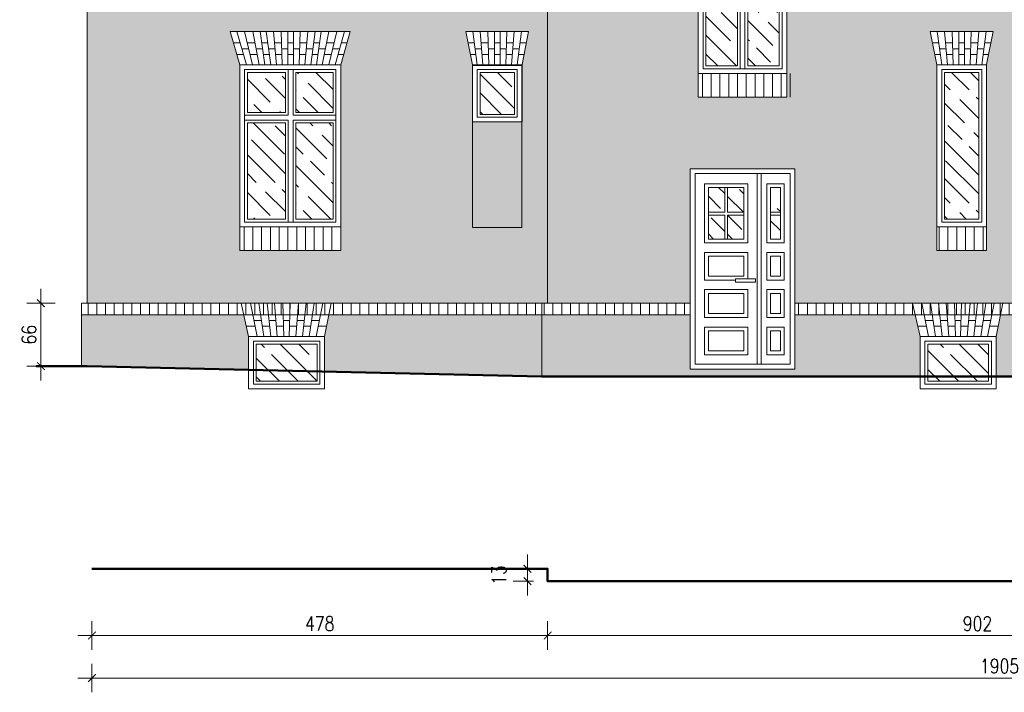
# Model space of a CAD drawing. Header units: millimetres. Extents: x 284606 to 569416, y -192995 to -95103.
# Tile 70 of 178: x 292148 to 293181, y -99086 to -98380. Entities that reach past the tile are written whole.
import ezdxf

# ---------------------------------------------------------------- set-up
doc = ezdxf.new("R2010")
doc.units = ezdxf.units.MM
doc.layers.get('0').update_dxf_attribs({"lineweight": 0})
for name, color, linetype, lineweight in [('!STR_Elewacje 0.15', 10, 'Continuous', 15), ('!STR_Konstrukcja 0.20', 200, 'Continuous', 20), ('!STR_Konstrukcja 0.50', 72, 'Continuous', 50), ('!STR_Kreskowanie', 253, 'Continuous', 5), ('!STR_Ocieplenie 0.05', 1, 'Continuous', 5), ('!STR_Stolarka drzwiowa', 30, 'Continuous', 15), ('!STR_Stolarka okienna', 72, 'Continuous', 15), ('!STR_Wymiarowanie', 254, 'Continuous', 9)]:
    doc.layers.add(name, color=color, linetype=linetype, lineweight=lineweight)
doc.layers.add('!STR_Kreskowanie ścian', color=7, linetype='Continuous', lineweight=5, true_color=0xa6a6a6)
doc.styles.add('EKO 1-10', font='romans.shx', dxfattribs={"width": 0.8, "height": 15})
doc.dimstyles.new('EKO wymiar 1-10', dxfattribs={"dimtxt": 15, "dimasz": 8, "dimexe": 15, "dimexo": 15, "dimgap": 5, "dimtad": 1, "dimdec": 0, "dimtxsty": 'EKO 1-10', "dimblk": 'ARCHTICK', "dimcen": 10, "dimdle": 15, "dimclrd": 256, "dimclre": 256, "dimclrt": 256, "dimazin": 2, "dimtfac": 1, "dimtdec": 0, "dimtmove": 2, "dimatfit": 3, "dimldrblk": 'ARCHTICK', "dimfxl": 15, "dimfxlon": 1, "dimlwd": -1, "dimlwe": -1, "dimarcsym": 0})

# ---------------------------------------------------------------- blocks, each defined once
blk = doc.blocks.new('okno 106x170')
at = {"layer": '!STR_Kreskowanie', "ltscale": 0.3}
h = blk.add_hatch(dxfattribs=at)
h.set_pattern_fill('GOST_WOOD', color=256, scale=7, angle=45)
h.set_pattern_definition([(135, (-591757.885, 207373.385), (29.6984848, 29.6984848), [70, -14]), (135, (-591738.086, 207373.385), (29.6984848, 29.6984848), [42, -10.5, 21, -10.5]), (135, (-591713.337, 207368.435), (29.6984848, 29.6984848), [70, -14])])
h.paths.add_polyline_path([(59, 162), (59, 120), (98, 120), (98, 162)])
h.paths.add_polyline_path([(8, 162), (8, 120), (48, 120), (48, 162)])
h.paths.add_polyline_path([(8, 109), (8, 8), (48, 8), (48, 109)])
h.paths.add_polyline_path([(59, 109), (59, 8), (98, 8), (98, 109)])
at = {"layer": '!STR_Kreskowanie ścian', "ltscale": 1.5}
h = blk.add_hatch(dxfattribs=at)
h.set_pattern_fill('ANSI31', color=256, scale=2.9, angle=45)
h.set_pattern_definition([(90, (-591757.885, 207373.385), (-9.2075, 9e-16), [])])
h.paths.add_polyline_path([(103.5, 0), (103.5, -25), (3.5, -25), (3.5, 0)])
at = {"layer": '!STR_Elewacje 0.15', "ltscale": 1.5}
for p, q in [((116, 204.9), (-10, 204.9)), ((0, 170), (-10, 204.9)), ((7, 170), (-3, 204.9)), ((13.5, 170), (5, 204.9)), ((20.5, 170), (13.6, 204.9)), ((26.5, 170), (21.5, 204.9)), ((32.5, 170), (27.9, 204.9)), ((38.5, 170), (35.6, 204.9)), ((44.5, 170), (43.5, 204.9)), ((50.5, 170), (50.5, 204.9)), ((56.5, 170), (56.5, 204.9)), ((62.5, 170), (63.5, 204.9)), ((68.5, 170), (71.4, 204.9)), ((74.5, 170), (79.1, 204.9)), ((80.5, 170), (85.5, 204.9)), ((86.5, 170), (93.4, 204.9)), ((93.5, 170), (102, 204.9)), ((100, 170), (110, 204.9)), ((106, 170), (116, 204.9)), ((0.5, 192.9), (-6.5, 192.9)), ((9.4, 186.9), (2.2, 186.9)), ((16, 192.9), (7.9, 192.9)), ((24.1, 186.9), (17.1, 186.9)), ((29.5, 192.9), (23.2, 192.9)), ((37.1, 186.9), (30.3, 186.9)), ((43.8, 192.9), (36.6, 192.9)), ((50.5, 186.9), (44, 186.9)), ((56.5, 192.9), (50.5, 192.9)), ((63, 186.9), (56.5, 186.9)), ((70.4, 192.9), (63.2, 192.9)), ((76.7, 186.9), (69.9, 186.9)), ((83.8, 192.9), (77.5, 192.9)), ((89.9, 186.9), (82.9, 186.9)), ((99.1, 192.9), (91, 192.9)), ((104.8, 186.9), (97.6, 186.9)), ((106.7, 192.9), (112.5, 192.9)), ((3.9, 180.9), (-3.1, 180.9)), ((3.9, 180.9), (-3.1, 180.9)), ((3.9, 180.9), (-3.1, 180.9)), ((18.3, 180.9), (10.8, 180.9)), ((18.3, 180.9), (10.8, 180.9)), ((18.3, 180.9), (10.8, 180.9)), ((31.1, 180.9), (24.9, 180.9)), ((31.1, 180.9), (24.9, 180.9)), ((31.1, 180.9), (24.9, 180.9)), ((44.2, 180.9), (37.6, 180.9)), ((44.2, 180.9), (37.6, 180.9)), ((44.2, 180.9), (37.6, 180.9)), ((56.5, 180.9), (50.5, 180.9)), ((56.5, 180.9), (50.5, 180.9)), ((56.5, 180.9), (50.5, 180.9)), ((69.4, 180.9), (62.8, 180.9)), ((69.4, 180.9), (62.8, 180.9)), ((69.4, 180.9), (62.8, 180.9)), ((82.1, 180.9), (75.9, 180.9)), ((82.1, 180.9), (75.9, 180.9)), ((82.1, 180.9), (75.9, 180.9)), ((96.2, 180.9), (88.7, 180.9)), ((96.2, 180.9), (88.7, 180.9)), ((96.2, 180.9), (88.7, 180.9)), ((109.1, 180.9), (103.1, 180.9)), ((109.1, 180.9), (103.1, 180.9)), ((109.1, 180.9), (103.1, 180.9))]:
    blk.add_line(p, q, dxfattribs=at)
blk.add_lwpolyline([(106, 0), (0, 0), (0, -25), (106, -25)], close=True, dxfattribs=at)
at = {"layer": '!STR_Stolarka okienna', "ltscale": 1.5}
for points in [[(106, 0), (106, 170), (0, 170), (0, 0), (106, 0)], [(51, 165), (51, 117)], [(56, 165), (56, 117)], [(51, 117), (5, 117)], [(101, 117), (56, 117)], [(51, 112), (5, 112)], [(51, 112), (51, 5)], [(56, 112), (56, 5)], [(101, 112), (56, 112)]]:
    blk.add_lwpolyline(points, dxfattribs=at)
for points in [[(101, 5), (101, 165), (5, 165), (5, 5)], [(48, 162), (8, 162), (8, 120), (48, 120)], [(98, 162), (59, 162), (59, 120), (98, 120)], [(48, 109), (8, 109), (8, 8), (48, 8)], [(101, 112), (56, 112), (56, 5), (101, 5)], [(98, 109), (59, 109), (59, 8), (98, 8)]]:
    blk.add_lwpolyline(points, close=True, dxfattribs=at)
blk = doc.blocks.new('okno 55x70 pietro')
at = {"layer": '!STR_Kreskowanie', "ltscale": 0.3}
h = blk.add_hatch(dxfattribs=at)
h.set_pattern_fill('GOST_WOOD', color=256, scale=7, angle=45)
h.set_pattern_definition([(135, (-294727.483, 101179.47), (29.698485, 29.698485), [70, -14]), (135, (-294707.684, 101179.47), (29.698485, 29.698485), [42, -10.5, 21, -10.5]), (135, (-294682.936, 101174.52), (29.698485, 29.698485), [70, -14])])
h.paths.add_polyline_path([(44, 120), (8, 120), (8, 8), (44, 8)])
h.paths.add_polyline_path([(44, 162), (8, 162), (8, 120), (44, 120)])
at = {"layer": '!STR_Kreskowanie ścian', "ltscale": 1.5}
h = blk.add_hatch(dxfattribs=at)
h.set_pattern_fill('ANSI31', color=256, scale=2.9, angle=45)
h.set_pattern_definition([(90, (-591764.885, 207373.385), (-9.2075, 9e-16), [])])
h.paths.add_polyline_path([(56, 0), (56, -25), (-3.5, -25), (-3.5, 0)])
at = {"layer": '!STR_Elewacje 0.15', "ltscale": 1.5}
for p, q in [((59, 204.9), (-7, 204.9)), ((0, 170), (-7, 204.9)), ((5, 170), (0.4, 204.9)), ((11, 170), (8.1, 204.9)), ((17, 170), (16, 204.9)), ((23, 170), (23, 204.9)), ((29, 170), (29, 204.9)), ((35, 170), (36, 204.9)), ((41, 170), (43.9, 204.9)), ((47, 170), (51.6, 204.9)), ((52, 170.3), (59, 204.9)), ((2, 192.9), (-4.6, 192.9)), ((9.6, 186.9), (2.8, 186.9)), ((16.3, 192.9), (9.1, 192.9)), ((23, 186.9), (16.5, 186.9)), ((29, 192.9), (23, 192.9)), ((35.5, 186.9), (29, 186.9)), ((42.9, 192.9), (35.7, 192.9)), ((49.2, 186.9), (42.4, 186.9)), ((56.5, 192.9), (50, 192.9)), ((3.6, 180.9), (-2.2, 180.9)), ((3.6, 180.9), (-2.2, 180.9)), ((3.6, 180.9), (-2.2, 180.9)), ((16.7, 180.9), (10.1, 180.9)), ((16.7, 180.9), (10.1, 180.9)), ((16.7, 180.9), (10.1, 180.9)), ((29, 180.9), (23, 180.9)), ((29, 180.9), (23, 180.9)), ((29, 180.9), (23, 180.9)), ((41.9, 180.9), (35.3, 180.9)), ((41.9, 180.9), (35.3, 180.9)), ((41.9, 180.9), (35.3, 180.9)), ((54.1, 180.9), (48.4, 180.9)), ((54.1, 180.9), (48.4, 180.9)), ((54.1, 180.9), (48.4, 180.9))]:
    blk.add_line(p, q, dxfattribs=at)
blk.add_lwpolyline([(52, 0), (0, 0), (0, -25), (52, -25)], close=True, dxfattribs=at)
at = {"layer": '!STR_Stolarka okienna', "ltscale": 1.5}
for points in [[(52, 0), (52, 170), (0, 170), (0, 0), (52, 0)], [(47, 165), (47, 117)], [(47, 112), (47, 5)]]:
    blk.add_lwpolyline(points, dxfattribs=at)
for points in [[(47, 5), (47, 165), (5, 165), (5, 5)], [(44, 162), (8, 162), (8, 8), (44, 8)]]:
    blk.add_lwpolyline(points, close=True, dxfattribs=at)
blk = doc.blocks.new('okno 100x175')
at = {"layer": '!STR_Kreskowanie', "ltscale": 0.3}
h = blk.add_hatch(dxfattribs=at)
h.set_pattern_fill('GOST_WOOD', color=256, scale=7, angle=45)
h.set_pattern_definition([(135, (-591764.885, 207373.385), (29.6984848, 29.6984848), [70, -14]), (135, (-591745.086, 207373.385), (29.6984848, 29.6984848), [42, -10.5, 21, -10.5]), (135, (-591720.337, 207368.435), (29.6984848, 29.6984848), [70, -14])])
h.paths.add_polyline_path([(52, 162), (52, 120), (85, 120), (85, 162)])
h.paths.add_polyline_path([(8, 120), (41, 120), (41, 162), (8, 162)])
h.paths.add_polyline_path([(8, 8), (41, 8), (41, 109), (8, 109)])
h.paths.add_polyline_path([(52, 109), (52, 8), (85, 8), (85, 109)])
at = {"layer": '!STR_Kreskowanie ścian', "ltscale": 1.5}
h = blk.add_hatch(dxfattribs=at)
h.set_pattern_fill('ANSI31', color=256, scale=2.9, angle=45)
h.set_pattern_definition([(90, (-591764.885, 207373.385), (-9.2075, 9e-16), [])])
h.paths.add_polyline_path([(96.5, 0), (96.5, -25), (-3.5, -25), (-3.5, 0)])
at = {"layer": '!STR_Elewacje 0.15', "ltscale": 1.5}
for p, q in [((0, 170), (-10, 204.9)), ((103, 204.9), (-10, 204.9)), ((6.5, 170), (-2, 204.9)), ((13.5, 170), (6.6, 204.9)), ((19.5, 170), (14.5, 204.9)), ((25.5, 170), (20.9, 204.9)), ((31.5, 170), (28.6, 204.9)), ((37.5, 170), (36.5, 204.9)), ((43.5, 170), (43.5, 204.9)), ((49.5, 170), (49.5, 204.9)), ((55.5, 170), (56.5, 204.9)), ((61.5, 170), (64.4, 204.9)), ((67.5, 170), (72.1, 204.9)), ((73.5, 170), (78.5, 204.9)), ((79.5, 170), (86.4, 204.9)), ((86.5, 170), (95, 204.9)), ((93, 170), (103, 204.9)), ((2.4, 186.9), (-4.8, 186.9)), ((9, 192.9), (0.9, 192.9)), ((17.1, 186.9), (10.1, 186.9)), ((22.5, 192.9), (16.2, 192.9)), ((30.1, 186.9), (23.3, 186.9)), ((36.8, 192.9), (29.6, 192.9)), ((43.5, 186.9), (37, 186.9)), ((49.5, 192.9), (43.5, 192.9)), ((56, 186.9), (49.5, 186.9)), ((63.4, 192.9), (56.2, 192.9)), ((69.7, 186.9), (62.9, 186.9)), ((76.8, 192.9), (70.5, 192.9)), ((82.9, 186.9), (75.9, 186.9)), ((92.1, 192.9), (84, 192.9)), ((97.8, 186.9), (90.6, 186.9)), ((11.3, 180.9), (3.8, 180.9)), ((11.3, 180.9), (3.8, 180.9)), ((11.3, 180.9), (3.8, 180.9)), ((24.1, 180.9), (17.9, 180.9)), ((24.1, 180.9), (17.9, 180.9)), ((24.1, 180.9), (17.9, 180.9)), ((37.2, 180.9), (30.6, 180.9)), ((37.2, 180.9), (30.6, 180.9)), ((37.2, 180.9), (30.6, 180.9)), ((49.5, 180.9), (43.5, 180.9)), ((49.5, 180.9), (43.5, 180.9)), ((49.5, 180.9), (43.5, 180.9)), ((62.4, 180.9), (55.8, 180.9)), ((62.4, 180.9), (55.8, 180.9)), ((62.4, 180.9), (55.8, 180.9)), ((75.1, 180.9), (68.9, 180.9)), ((75.1, 180.9), (68.9, 180.9)), ((75.1, 180.9), (68.9, 180.9)), ((89.2, 180.9), (81.7, 180.9)), ((89.2, 180.9), (81.7, 180.9)), ((89.2, 180.9), (81.7, 180.9))]:
    blk.add_line(p, q, dxfattribs=at)
blk.add_lwpolyline([(93, 0), (0, 0), (0, -25), (93, -25)], close=True, dxfattribs=at)
at = {"layer": '!STR_Stolarka okienna', "ltscale": 1.5}
for points in [[(93, 0), (93, 170), (0, 170), (0, 0), (93, 0)], [(44, 165), (44, 117)], [(49, 165), (49, 117)], [(44, 117), (5, 117)], [(88, 117), (49, 117)], [(44, 112), (5, 112)], [(44, 112), (44, 5)], [(49, 112), (49, 5)], [(88, 112), (49, 112)]]:
    blk.add_lwpolyline(points, dxfattribs=at)
for points in [[(88, 5), (88, 165), (5, 165), (5, 5)], [(41, 162), (8, 162), (8, 120), (41, 120)], [(85, 162), (52, 162), (52, 120), (85, 120)], [(41, 109), (8, 109), (8, 8), (41, 8)], [(88, 112), (49, 112), (49, 5), (88, 5)], [(85, 109), (52, 109), (52, 8), (85, 8)]]:
    blk.add_lwpolyline(points, close=True, dxfattribs=at)
blk = doc.blocks.new('_ArchTick')
at = {"color": 0, "linetype": 'ByBlock', "const_width": 0.15}
blk.add_lwpolyline([(-0.5, -0.5), (0.5, 0.5)], dxfattribs=at)
blk = doc.blocks.new('*D128')
at = {"layer": '!STR_Wymiarowanie', "ltscale": 1.5, "transparency": 16777216}
for p, q in [((292223.4, -99011.3), (292223.4, -99041.3)), ((292701.7, -99011.3), (292701.7, -99041.3)), ((292208.4, -99026.3), (292716.7, -99026.3))]:
    blk.add_line(p, q, dxfattribs=at)
at = {"layer": 'Defpoints', "color": 0, "ltscale": 1.5, "transparency": 16777216}
for p in [(292223.4, -98956.3), (292701.7, -98969.3), (292701.7, -99026.3)]:
    blk.add_point(p, dxfattribs=at)
at = {"layer": '!STR_Wymiarowanie', "ltscale": 1.5, "transparency": 16777216, "xscale": 8, "yscale": 8, "zscale": 8, "rotation": 180}
blk.add_blockref('_ArchTick', (292223.4, -99026.3), dxfattribs=at)
at = {"layer": '!STR_Wymiarowanie', "ltscale": 1.5, "transparency": 16777216, "xscale": 8, "yscale": 8, "zscale": 8}
blk.add_blockref('_ArchTick', (292701.7, -99026.3), dxfattribs=at)
at = {"layer": '!STR_Wymiarowanie', "ltscale": 1.5, "transparency": 16777216, "insert": (292462.5, -99013.8), "char_height": 15, "attachment_point": 5, "style": 'EKO 1-10'}
blk.add_mtext('478', dxfattribs=at)
blk = doc.blocks.new('*D129')
at = {"layer": '!STR_Wymiarowanie', "ltscale": 1.5, "transparency": 16777216}
for p, q in [((292701.7, -99011.3), (292701.7, -99041.3)), ((293604.1, -99011.3), (293604.1, -99041.3)), ((292686.7, -99026.3), (293619.1, -99026.3))]:
    blk.add_line(p, q, dxfattribs=at)
at = {"layer": 'Defpoints', "color": 0, "ltscale": 1.5, "transparency": 16777216}
for p in [(292701.7, -98969.3), (293604.1, -98969.3), (293604.1, -99026.3)]:
    blk.add_point(p, dxfattribs=at)
at = {"layer": '!STR_Wymiarowanie', "ltscale": 1.5, "transparency": 16777216, "xscale": 8, "yscale": 8, "zscale": 8, "rotation": 180}
blk.add_blockref('_ArchTick', (292701.7, -99026.3), dxfattribs=at)
at = {"layer": '!STR_Wymiarowanie', "ltscale": 1.5, "transparency": 16777216, "xscale": 8, "yscale": 8, "zscale": 8}
blk.add_blockref('_ArchTick', (293604.1, -99026.3), dxfattribs=at)
at = {"layer": '!STR_Wymiarowanie', "ltscale": 1.5, "transparency": 16777216, "insert": (293152.9, -99013.8), "char_height": 15, "attachment_point": 5, "style": 'EKO 1-10'}
blk.add_mtext('902', dxfattribs=at)
blk = doc.blocks.new('*D132')
at = {"layer": '!STR_Wymiarowanie', "ltscale": 1.5, "transparency": 16777216}
for p, q in [((292680.5, -98984.3), (292680.5, -98941.3)), ((292686.7, -98956.3), (292665.5, -98956.3)), ((292686.7, -98969.3), (292665.5, -98969.3))]:
    blk.add_line(p, q, dxfattribs=at)
at = {"layer": 'Defpoints', "color": 0, "ltscale": 1.5, "transparency": 16777216}
for p in [(292680.5, -98956.3), (292701.7, -98956.3), (292701.7, -98969.3)]:
    blk.add_point(p, dxfattribs=at)
at = {"layer": '!STR_Wymiarowanie', "ltscale": 1.5, "transparency": 16777216, "xscale": 8, "yscale": 8, "zscale": 8}
for p, rotation in [((292680.5, -98956.3), 90), ((292680.5, -98969.3), 270)]:
    blk.add_blockref('_ArchTick', p, dxfattribs=dict(at, rotation=rotation))
at = {"layer": '!STR_Wymiarowanie', "ltscale": 1.5, "transparency": 16777216, "insert": (292650.5, -98962.8), "char_height": 15, "attachment_point": 5, "rotation": 90, "style": 'EKO 1-10'}
blk.add_mtext('13', dxfattribs=at)
blk = doc.blocks.new('*D143')
at = {"layer": '!STR_Wymiarowanie', "ltscale": 1.5, "transparency": 16777216}
for p, q in [((292223.4, -99055.9), (292223.4, -99085.9)), ((294128.7, -99055.9), (294128.7, -99085.9)), ((292208.4, -99070.9), (294143.7, -99070.9))]:
    blk.add_line(p, q, dxfattribs=at)
at = {"layer": 'Defpoints', "color": 0, "ltscale": 1.5, "transparency": 16777216}
for p in [(294128.7, -98872.3), (292223.4, -98956.3), (294128.7, -99070.9)]:
    blk.add_point(p, dxfattribs=at)
at = {"layer": '!STR_Wymiarowanie', "ltscale": 1.5, "transparency": 16777216, "xscale": 8, "yscale": 8, "zscale": 8, "rotation": 180}
blk.add_blockref('_ArchTick', (292223.4, -99070.9), dxfattribs=at)
at = {"layer": '!STR_Wymiarowanie', "ltscale": 1.5, "transparency": 16777216, "xscale": 8, "yscale": 8, "zscale": 8}
blk.add_blockref('_ArchTick', (294128.7, -99070.9), dxfattribs=at)
at = {"layer": '!STR_Wymiarowanie', "ltscale": 1.5, "transparency": 16777216, "insert": (293176, -99058.4), "char_height": 15, "attachment_point": 5, "style": 'EKO 1-10'}
blk.add_mtext('1905', dxfattribs=at)
blk = doc.blocks.new('okno piwnicy')
at = {"layer": '!STR_Kreskowanie', "ltscale": 0.3}
h = blk.add_hatch(dxfattribs=at)
h.set_pattern_fill('GOST_WOOD', color=256, scale=7, angle=45)
h.set_pattern_definition([(135, (-287916.425, 101495.86), (29.698485, 29.698485), [70, -14]), (135, (-287896.626, 101495.86), (29.698485, 29.698485), [42, -10.5, 21, -10.5]), (135, (-287871.878, 101490.91), (29.698485, 29.698485), [70, -14])])
h.paths.add_polyline_path([(71.8, 47), (8, 47), (8, 8), (71.8, 8)])
at = {"layer": '!STR_Elewacje 0.15', "ltscale": 1.5}
for p, q in [((86.7, 89.9), (-7.8, 89.9)), ((0, 55), (-7.8, 89.9)), ((8.9, 55), (2, 89.9)), ((16.1, 55), (10.8, 89.9)), ((23.2, 55), (19.4, 89.9)), ((30.1, 55), (27.3, 89.9)), ((37.1, 55), (36.1, 89.9)), ((42.6, 55), (43.6, 89.9)), ((49.6, 55), (52.5, 89.9)), ((56.5, 55), (60.4, 89.9)), ((63.6, 55), (69, 89.9)), ((70.9, 55), (77.8, 89.9)), ((79.8, 55), (86.7, 89.9)), ((4.3, 77.9), (-5.1, 77.9)), ((20.7, 77.9), (12.6, 77.9)), ((36.5, 77.9), (28.3, 77.9)), ((43.3, 77.9), (51.5, 77.9)), ((59.1, 77.9), (67.2, 77.9)), ((75.4, 77.9), (84.3, 77.9)), ((6.7, 65.9), (-2.5, 65.9)), ((6.7, 65.9), (-2.5, 65.9)), ((6.7, 65.9), (-2.5, 65.9)), ((13.5, 71.9), (5.5, 71.9)), ((22, 65.9), (14.5, 65.9)), ((22, 65.9), (14.5, 65.9)), ((22, 65.9), (14.5, 65.9)), ((28.7, 71.9), (21.4, 71.9)), ((36.8, 65.9), (29.2, 65.9)), ((36.8, 65.9), (29.2, 65.9)), ((36.8, 65.9), (29.2, 65.9)), ((43.1, 71.9), (36.6, 71.9)), ((43, 65.9), (50.5, 65.9)), ((43, 65.9), (50.5, 65.9)), ((43, 65.9), (50.5, 65.9)), ((51, 71.9), (58.4, 71.9)), ((57.7, 65.9), (65.3, 65.9)), ((57.7, 65.9), (65.3, 65.9)), ((57.7, 65.9), (65.3, 65.9)), ((66.2, 71.9), (74.3, 71.9)), ((73.1, 65.9), (81.9, 65.9)), ((73.1, 65.9), (81.9, 65.9)), ((73.1, 65.9), (81.9, 65.9))]:
    blk.add_line(p, q, dxfattribs=at)
at = {"layer": '!STR_Stolarka okienna', "ltscale": 1.5}
for points in [[(0, 55), (79.8, 55), (79.8, 0), (0, 0)], [(5, 50), (74.8, 50), (74.8, 5), (5, 5)], [(8, 47), (71.8, 47), (71.8, 8), (8, 8)]]:
    blk.add_lwpolyline(points, close=True, dxfattribs=at)
blk = doc.blocks.new('*D148')
at = {"layer": '!STR_Wymiarowanie', "ltscale": 1.5, "transparency": 16777216}
for p, q in [((292169.9, -98662.6), (292169.9, -98758.6)), ((292184.9, -98677.6), (292154.9, -98677.6)), ((292184.9, -98743.6), (292154.9, -98743.6))]:
    blk.add_line(p, q, dxfattribs=at)
at = {"layer": 'Defpoints', "color": 0, "ltscale": 1.5, "transparency": 16777216}
for p in [(292212.4, -98677.6), (292169.9, -98743.6), (292218.4, -98743.6)]:
    blk.add_point(p, dxfattribs=at)
at = {"layer": '!STR_Wymiarowanie', "ltscale": 1.5, "transparency": 16777216, "xscale": 8, "yscale": 8, "zscale": 8}
for p, rotation in [((292169.9, -98677.6), 90), ((292169.9, -98743.6), 270)]:
    blk.add_blockref('_ArchTick', p, dxfattribs=dict(at, rotation=rotation))
at = {"layer": '!STR_Wymiarowanie', "ltscale": 1.5, "transparency": 16777216, "insert": (292157.4, -98710.6), "char_height": 15, "attachment_point": 5, "rotation": 90, "style": 'EKO 1-10'}
blk.add_mtext('66', dxfattribs=at)
blk = doc.blocks.new('DRZWI')
at = {"layer": '!STR_Kreskowanie', "ltscale": 0.3}
h = blk.add_hatch(dxfattribs=at)
h.set_pattern_fill('GOST_WOOD', color=256, scale=7, angle=45)
h.set_pattern_definition([(135, (-292761, 99481.115), (29.698485, 29.698485), [70, -14]), (135, (-292741.2, 99481.115), (29.698485, 29.698485), [42, -10.5, 21, -10.5]), (135, (-292716.45, 99476.165), (29.698485, 29.698485), [70, -14])])
h.paths.add_polyline_path([(36.1, 190.5), (19, 190.5), (19, 164.5), (36.1, 164.5)])
h.paths.add_polyline_path([(56.3, 190.5), (39.1, 190.5), (39.1, 164.5), (56.3, 164.5)])
h.paths.add_polyline_path([(56.3, 161.5), (39.1, 161.5), (39.1, 136.4), (56.3, 136.4)])
h.paths.add_polyline_path([(36.1, 161.5), (19, 161.5), (19, 136.4), (36.1, 136.4)])
h.paths.add_polyline_path([(94.6, 161.5), (84.3, 161.5), (84.3, 136.4), (94.6, 136.4)])
h.paths.add_polyline_path([(94.6, 190.5), (84.3, 190.5), (84.3, 164.5), (94.6, 164.5)])
at = {"layer": '!STR_Stolarka drzwiowa', "ltscale": 1.5}
for p, q in [((70.3, 205.2), (70.3, 5)), ((74.3, 205.2), (74.3, 5)), ((36.1, 190.5), (36.1, 164.5)), ((39.1, 190.5), (39.1, 164.5)), ((19, 164.5), (36.1, 164.5)), ((19, 161.5), (36.1, 161.5)), ((36.1, 161.5), (36.1, 136.4)), ((39.1, 164.5), (56.3, 164.5)), ((39.1, 161.5), (39.1, 136.4)), ((39.1, 161.5), (56.3, 161.5)), ((84.3, 164.5), (94.6, 164.5)), ((84.3, 161.5), (94.6, 161.5))]:
    blk.add_line(p, q, dxfattribs=at)
for points in [[(0, 210.2), (109.8, 210.2), (109.8, 0), (0, 0)], [(5, 205.2), (104.8, 205.2), (104.8, 5), (5, 5)], [(15, 194.5), (60.3, 194.5), (60.3, 132.4), (15, 132.4)], [(19, 190.5), (56.3, 190.5), (56.3, 136.4), (19, 136.4)], [(80.3, 194.5), (98.6, 194.5), (98.6, 132.4), (80.3, 132.4)], [(84.3, 190.5), (94.6, 190.5), (94.6, 136.4), (84.3, 136.4)], [(19, 118.4), (56.3, 118.4), (56.3, 97.3), (19, 97.3)], [(80.3, 122.4), (98.6, 122.4), (98.6, 93.3), (80.3, 93.3)], [(84.3, 118.4), (94.6, 118.4), (94.6, 97.3), (84.3, 97.3)], [(47.3, 94.8), (68.3, 94.8), (68.3, 91.3), (47.3, 91.3)], [(15, 83.3), (60.3, 83.3), (60.3, 54.1), (15, 54.1)], [(80.3, 83.3), (98.6, 83.3), (98.6, 54.1), (80.3, 54.1)], [(19, 79.3), (56.3, 79.3), (56.3, 58.1), (19, 58.1)], [(84.3, 79.3), (94.6, 79.3), (94.6, 58.1), (84.3, 58.1)], [(15, 44.1), (60.3, 44.1), (60.3, 15), (15, 15)], [(80.3, 44.1), (98.6, 44.1), (98.6, 15), (80.3, 15)], [(19, 40.1), (56.3, 40.1), (56.3, 19), (19, 19)], [(84.3, 40.1), (94.6, 40.1), (94.6, 19), (84.3, 19)]]:
    blk.add_lwpolyline(points, close=True, dxfattribs=at)
blk.add_lwpolyline([(47.3, 93.3), (15, 93.3), (15, 122.4), (60.3, 122.4), (60.3, 94.8)], dxfattribs=at)

msp = doc.modelspace()

# ---------------------------------------------------------------- hatches: boundary and pattern name
at = {"layer": '!STR_Kreskowanie', "ltscale": 0.3}
h = msp.add_hatch(dxfattribs=at)
h.set_pattern_fill('GOST_WOOD', color=256, scale=7, angle=45)
h.set_pattern_definition([(135, (401.234, 0), (29.698485, 29.698485), [70, -14]), (135, (421.033, -2e-15), (29.698485, 29.698485), [42, -10.5, 21, -10.5]), (135, (445.78, -4.95), (29.698485, 29.698485), [70, -14])])
h.paths.add_polyline_path([(292666.8, -98435.3), (292630.8, -98435.3), (292630.8, -98479.3), (292666.8, -98479.3)])
at = {"layer": '!STR_Kreskowanie ścian', "ltscale": 0.3}
h = msp.add_hatch(dxfattribs=at)
h.set_pattern_fill('AR-B816', color=256, scale=0.04)
edge = h.paths.add_edge_path()
edge.add_line((294128.7, -98021.7), (293550.6, -98021.7))
edge.add_line((293550.6, -98021.7), (293550.6, -98042.8))
edge.add_line((293550.6, -98042.8), (293596.5, -98299.1))
edge.add_line((293596.5, -98299.1), (293656.5, -98344.3))
edge.add_line((293656.5, -98344.3), (293654.1, -98347.5))
edge.add_line((293654.1, -98347.5), (293654.1, -98368.9))
edge.add_line((293654.1, -98368.9), (293661.3, -98362.1))
edge.add_line((293661.3, -98362.1), (293661.3, -98349.7))
edge.add_arc((293667.9, -98347.6), 7, 180, 197.586, ccw=False)
edge.add_line((293660.9, -98347.6), (293674.9, -98347.6))
edge.add_arc((293667.9, -98347.6), 7, -40.4457, 0, ccw=False)
edge.add_line((293673.3, -98352.1), (293673.3, -98369.5))
edge.add_line((293673.3, -98369.5), (293628.4, -98411.8))
edge.add_line((293628.4, -98411.8), (293628, -98677.6))
edge.add_line((293628, -98677.6), (294128.7, -98677.6))
edge.add_line((294128.7, -98677.6), (294128.7, -98021.7))
h.paths.add_polyline_path([(293654.1, -98368.9), (293654.1, -98367.5), (293604.1, -98367.5), (293604.1, -98677.6), (293618, -98677.6), (293618.4, -98403.3)], flags=17)
h.paths.add_polyline_path([(294134.7, -98689.6), (293628, -98689.6), (293627.9, -98755.1), (294134.7, -98767.7)])
h.paths.add_polyline_path([(293610.1, -98689.6), (293352.7, -98689.6), (293348.1, -98712.5), (293348.1, -98754.6), (293610.1, -98754.6)])
h.paths.add_polyline_path([(293268.4, -98712.5), (293263.2, -98689.6), (293177, -98689.6), (293172.4, -98712.5), (293172.4, -98754.6), (293268.4, -98754.6)])
h.paths.add_polyline_path([(293092.6, -98712.5), (293087.5, -98689.6), (292961.2, -98689.6), (292961.2, -98746.6), (292851.4, -98746.6), (292851.4, -98689.6), (292695.7, -98689.6), (292695.7, -98754.6), (293092.6, -98754.6)])
h.paths.add_polyline_path([(292701.7, -98367.5), (292651.7, -98367.5), (292218.4, -98367.5), (292218.4, -98677.6), (292701.7, -98677.6)])
h.paths.add_polyline_path([(292484.5, -98622.3), (292378.5, -98622.3), (292378.5, -98597.3), (292378.5, -98427.3), (292368.5, -98392.4), (292494.5, -98392.4), (292484.5, -98427.3), (292484.5, -98597.3)], flags=16)
h.paths.add_polyline_path([(292479.5, -98592.3), (292434.5, -98592.3), (292383.5, -98592.3), (292383.5, -98432.3), (292479.5, -98432.3)], flags=0)
h.paths.add_polyline_path([(292476.5, -98589.3), (292437.5, -98589.3), (292437.5, -98488.3), (292476.5, -98488.3)], flags=0)
h.paths.add_polyline_path([(292622.8, -98487.3), (292622.8, -98427.3), (292615.8, -98392.4), (292681.7, -98392.4), (292674.8, -98427), (292674.8, -98487.3)], flags=16)
h.paths.add_polyline_path([(292627.8, -98482.3), (292627.8, -98432.3), (292669.8, -98432.3), (292669.8, -98480.3), (292669.8, -98482.3)], flags=0)
h.paths.add_polyline_path([(292630.8, -98479.3), (292630.8, -98435.3), (292666.8, -98435.3), (292666.8, -98479.3)], flags=0)
h.paths.add_polyline_path([(292426.5, -98589.3), (292386.5, -98589.3), (292386.5, -98488.3), (292426.5, -98488.3)], flags=0)
h.paths.add_polyline_path([(292476.5, -98477.3), (292437.5, -98477.3), (292437.5, -98435.3), (292476.5, -98435.3)], flags=0)
h.paths.add_polyline_path([(292631.9, -98404.4), (292639.1, -98404.4), (292639.3, -98410.4), (292645.8, -98410.4), (292645.8, -98404.4), (292651.8, -98404.4), (292651.8, -98410.4), (292658.3, -98410.4), (292658.4, -98404.4), (292665.7, -98404.4), (292664.7, -98416.4), (292658.1, -98416.4), (292658.3, -98410.4), (292651.8, -98410.4), (292651.8, -98416.4), (292645.8, -98416.4), (292645.8, -98410.4), (292639.3, -98410.4), (292639.5, -98416.4), (292632.9, -98416.4)], flags=0)
h.paths.add_polyline_path([(292426.5, -98477.3), (292386.5, -98477.3), (292386.5, -98435.3), (292426.5, -98435.3)], flags=0)
h.paths.add_polyline_path([(292474.7, -98416.4), (292467.2, -98416.4), (292468.4, -98410.4), (292461.4, -98410.4), (292460.5, -98416.4), (292454.4, -98416.4), (292455.2, -98410.4), (292448.4, -98410.4), (292447.9, -98416.4), (292441.3, -98416.4), (292441.5, -98410.4), (292435, -98410.4), (292435, -98416.4), (292429, -98416.4), (292429, -98410.4), (292422.5, -98410.4), (292422.7, -98416.4), (292416.1, -98416.4), (292415.6, -98410.4), (292408.8, -98410.4), (292409.6, -98416.4), (292403.4, -98416.4), (292402.6, -98410.4), (292395.6, -98410.4), (292396.8, -98416.4), (292389.3, -98416.4), (292386.4, -98404.4), (292394.5, -98404.4), (292395.6, -98410.4), (292402.6, -98410.4), (292401.7, -98404.4), (292408, -98404.4), (292408.8, -98410.4), (292415.6, -98410.4), (292415.1, -98404.4), (292422.3, -98404.4), (292422.5, -98410.4), (292429, -98410.4), (292429, -98404.4), (292435, -98404.4), (292435, -98410.4), (292441.5, -98410.4), (292441.7, -98404.4), (292448.9, -98404.4), (292448.4, -98410.4), (292455.2, -98410.4), (292456, -98404.4), (292462.3, -98404.4), (292461.4, -98410.4), (292468.4, -98410.4), (292469.5, -98404.4), (292477.6, -98404.4)], flags=0)
h.paths.add_polyline_path([(292695.7, -98689.6), (292472.2, -98689.6), (292467.6, -98712.5), (292467.6, -98749.4), (292695.7, -98754.6)])
h.paths.add_polyline_path([(292382.7, -98689.6), (292212.4, -98689.6), (292212.4, -98743.6), (292218.4, -98743.6), (292387.8, -98747.5), (292387.8, -98712.5)])
h.paths.add_polyline_path([(292851.4, -98536.4), (292961.2, -98536.4), (292961.2, -98677.6), (293604.1, -98677.6), (293604.1, -98367.5), (293584.1, -98367.5), (293525, -98035.2), (293152.9, -97750.6), (292781.1, -98033.7), (292721.7, -98367.5), (292701.7, -98367.5), (292701.7, -98677.6), (292851.4, -98677.6)])
h.paths.add_polyline_path([(292859.8, -98461.4), (292859.8, -98436.4), (292859.8, -98266.4), (292849.8, -98231.5), (292962.7, -98231.5), (292952.8, -98266.4), (292952.8, -98436.4), (292952.8, -98461.4)], flags=16)
h.paths.add_polyline_path([(292864.8, -98431.4), (292864.8, -98271.4), (292947.8, -98271.4), (292947.8, -98431.4), (292908.8, -98431.4)], flags=0)
h.paths.add_polyline_path([(292867.8, -98428.4), (292867.8, -98327.4), (292900.8, -98327.4), (292900.8, -98428.4)], flags=0)
h.paths.add_polyline_path([(292911.8, -98428.4), (292911.8, -98327.4), (292944.8, -98327.4), (292944.8, -98428.4)], flags=0)
h.paths.add_polyline_path([(292867.8, -98316.4), (292867.8, -98274.4), (292900.8, -98274.4), (292900.8, -98316.4)], flags=0)
h.paths.add_polyline_path([(292911.8, -98316.4), (292911.8, -98274.4), (292944.8, -98274.4), (292944.8, -98316.4)], flags=0)
h.paths.add_polyline_path([(293110.3, -98597.3), (293110.3, -98427.3), (293103.3, -98392.4), (293169.2, -98392.4), (293162.3, -98427), (293162.3, -98597.3), (293162.3, -98622.3), (293110.3, -98622.3)], flags=16)
h.paths.add_polyline_path([(292860.7, -98243.5), (292868.7, -98243.5), (292869.9, -98249.5), (292876.9, -98249.5), (292876, -98243.5), (292882.3, -98243.5), (292883, -98249.5), (292889.9, -98249.5), (292889.4, -98243.5), (292896.6, -98243.5), (292896.8, -98249.5), (292903.3, -98249.5), (292903.3, -98243.5), (292909.3, -98243.5), (292909.3, -98249.5), (292915.8, -98249.5), (292915.9, -98243.5), (292923.2, -98243.5), (292922.7, -98249.5), (292929.5, -98249.5), (292930.3, -98243.5), (292936.5, -98243.5), (292935.7, -98249.5), (292942.6, -98249.5), (292943.8, -98243.5), (292951.9, -98243.5), (292948.9, -98255.5), (292941.4, -98255.5), (292942.6, -98249.5), (292935.7, -98249.5), (292934.8, -98255.5), (292928.7, -98255.5), (292929.5, -98249.5), (292922.7, -98249.5), (292922.2, -98255.5), (292915.6, -98255.5), (292915.8, -98249.5), (292909.3, -98249.5), (292909.3, -98255.5), (292903.3, -98255.5), (292903.3, -98249.5), (292896.8, -98249.5), (292897, -98255.5), (292890.4, -98255.5), (292889.9, -98249.5), (292883, -98249.5), (292883.8, -98255.5), (292877.7, -98255.5), (292876.9, -98249.5), (292869.9, -98249.5), (292871.1, -98255.5), (292863.6, -98255.5)], flags=0)
h.paths.add_polyline_path([(293115.3, -98592.3), (293115.3, -98432.3), (293157.3, -98432.3), (293157.3, -98480.3), (293157.3, -98592.3)], flags=0)
h.paths.add_polyline_path([(293118.3, -98589.3), (293118.3, -98435.3), (293154.3, -98435.3), (293154.3, -98589.3)], flags=0)
h.paths.add_polyline_path([(293119.4, -98404.4), (293126.6, -98404.4), (293126.8, -98410.4), (293133.3, -98410.4), (293133.3, -98404.4), (293139.3, -98404.4), (293139.3, -98410.4), (293145.8, -98410.4), (293145.9, -98404.4), (293153.2, -98404.4), (293152.2, -98416.4), (293145.6, -98416.4), (293145.8, -98410.4), (293139.3, -98410.4), (293139.3, -98416.4), (293133.3, -98416.4), (293133.3, -98410.4), (293126.8, -98410.4), (293127, -98416.4), (293120.4, -98416.4)], flags=0)
h.paths.add_polyline_path([(292860.3, -98180.9), (292860.3, -98154.9), (292884.3, -98154.9), (292884.3, -98180.9)], flags=16)
h.paths.add_polyline_path([(292934.3, -98180.9), (292934.3, -98154.9), (292958.3, -98154.9), (292958.3, -98180.9)], flags=16)
h.paths.add_polyline_path([(292860.3, -98131.7), (292860.3, -98106.7), (292860.3, -98041.7), (292852.3, -98021.8), (292965.2, -98021.8), (292958.3, -98041.7), (292958.3, -98106.7), (292958.3, -98131.7)], flags=16)
h.paths.add_polyline_path([(293259, -98597.3), (293259, -98427.3), (293249, -98392.4), (293375, -98392.4), (293365, -98427.3), (293365, -98597.3), (293365, -98622.3), (293259, -98622.3)], flags=16)
h.paths.add_polyline_path([(293264, -98592.3), (293264, -98432.3), (293360, -98432.3), (293360, -98592.3), (293315, -98592.3)], flags=0)
h.paths.add_polyline_path([(293267, -98589.3), (293267, -98488.3), (293307, -98488.3), (293307, -98589.3)], flags=0)
h.paths.add_polyline_path([(292865.3, -98101.7), (292865.3, -98046.7), (292953.3, -98046.7), (292953.3, -98101.7)], flags=0)
h.paths.add_polyline_path([(292868.3, -98098.7), (292868.3, -98049.7), (292903.8, -98049.7), (292903.8, -98098.7)], flags=0)
h.paths.add_polyline_path([(293267, -98477.3), (293267, -98435.3), (293307, -98435.3), (293307, -98477.3)], flags=0)
h.paths.add_polyline_path([(292914.8, -98098.7), (292914.8, -98049.7), (292950.3, -98049.7), (292950.3, -98098.7)], flags=0)
h.paths.add_polyline_path([(293266.9, -98404.4), (293275, -98404.4), (293276.2, -98410.4), (293283.1, -98410.4), (293282.3, -98404.4), (293288.5, -98404.4), (293289.3, -98410.4), (293296.1, -98410.4), (293295.6, -98404.4), (293302.9, -98404.4), (293303, -98410.4), (293309.5, -98410.4), (293309.5, -98404.4), (293315.5, -98404.4), (293315.5, -98410.4), (293322, -98410.4), (293322.2, -98404.4), (293329.4, -98404.4), (293328.9, -98410.4), (293335.7, -98410.4), (293336.5, -98404.4), (293342.8, -98404.4), (293341.9, -98410.4), (293348.9, -98410.4), (293350.1, -98404.4), (293358.1, -98404.4), (293355.2, -98416.4), (293347.7, -98416.4), (293348.9, -98410.4), (293341.9, -98410.4), (293341.1, -98416.4), (293334.9, -98416.4), (293335.7, -98410.4), (293328.9, -98410.4), (293328.4, -98416.4), (293321.8, -98416.4), (293322, -98410.4), (293315.5, -98410.4), (293315.5, -98416.4), (293309.5, -98416.4), (293309.5, -98410.4), (293303, -98410.4), (293303.2, -98416.4), (293296.6, -98416.4), (293296.1, -98410.4), (293289.3, -98410.4), (293290.1, -98416.4), (293284, -98416.4), (293283.1, -98410.4), (293276.2, -98410.4), (293277.3, -98416.4), (293269.8, -98416.4)], flags=0)
h.paths.add_polyline_path([(293318, -98589.3), (293318, -98488.3), (293357, -98488.3), (293357, -98589.3)], flags=0)
h.paths.add_polyline_path([(293318, -98477.3), (293318, -98435.3), (293357, -98435.3), (293357, -98477.3)], flags=0)
h.paths.add_polyline_path([(293259, -98304.7), (293259, -98279.7), (293259, -98109.7), (293249, -98074.8), (293375, -98074.8), (293365, -98109.7), (293365, -98279.7), (293365, -98304.7)], flags=16)
h.paths.add_polyline_path([(293264, -98274.7), (293264, -98114.7), (293359.5, -98114.7), (293359.5, -98274.7)], flags=0)
h.paths.add_polyline_path([(293267, -98271.7), (293267, -98117.7), (293356.5, -98117.7), (293356.5, -98271.7)], flags=0)
h.paths.add_polyline_path([(293079.7, -98012.9), (293079.7, -97914.9), (293067.7, -97880), (293136.7, -97880), (293124.7, -97914.9), (293124.7, -98012.9)], flags=16)
h.paths.add_polyline_path([(293194.7, -98012.9), (293194.7, -97914.9), (293182.7, -97880), (293251.7, -97880), (293239.7, -97914.9), (293239.7, -98012.9)], flags=16)
h.paths.add_polyline_path([(293266.9, -98086.8), (293275, -98086.8), (293276.2, -98092.8), (293283.1, -98092.8), (293282.3, -98086.8), (293288.5, -98086.8), (293289.3, -98092.8), (293296.1, -98092.8), (293295.6, -98086.8), (293302.9, -98086.8), (293303, -98092.8), (293309.5, -98092.8), (293309.5, -98086.8), (293315.5, -98086.8), (293315.5, -98092.8), (293322, -98092.8), (293322.2, -98086.8), (293329.4, -98086.8), (293328.9, -98092.8), (293335.7, -98092.8), (293336.5, -98086.8), (293342.8, -98086.8), (293341.9, -98092.8), (293348.9, -98092.8), (293350.1, -98086.8), (293358.1, -98086.8), (293355.2, -98098.8), (293347.7, -98098.8), (293348.9, -98092.8), (293341.9, -98092.8), (293341.1, -98098.8), (293334.9, -98098.8), (293335.7, -98092.8), (293328.9, -98092.8), (293328.4, -98098.8), (293321.8, -98098.8), (293322, -98092.8), (293315.5, -98092.8), (293315.5, -98098.8), (293309.5, -98098.8), (293309.5, -98092.8), (293303, -98092.8), (293303.2, -98098.8), (293296.6, -98098.8), (293296.1, -98092.8), (293289.3, -98092.8), (293290.1, -98098.8), (293284, -98098.8), (293283.1, -98092.8), (293276.2, -98092.8), (293277.3, -98098.8), (293269.8, -98098.8)], flags=0)
h.paths.add_polyline_path([(293435.8, -98169.7), (293435.8, -98109.7), (293428.8, -98074.8), (293494.8, -98074.8), (293487.8, -98109.4), (293487.8, -98169.7)], flags=16)
h.paths.add_polyline_path([(293440.8, -98164.7), (293440.8, -98114.7), (293482.8, -98114.7), (293482.8, -98162.7), (293482.8, -98164.7)], flags=0)
h.paths.add_polyline_path([(293443.8, -98161.7), (293443.8, -98117.7), (293479.8, -98117.7), (293479.8, -98161.7)], flags=0)
h.paths.add_polyline_path([(293444.9, -98086.8), (293452.1, -98086.8), (293452.3, -98092.8), (293458.8, -98092.8), (293458.8, -98086.8), (293464.8, -98086.8), (293464.8, -98092.8), (293471.3, -98092.8), (293471.4, -98086.8), (293478.7, -98086.8), (293477.7, -98098.8), (293471.1, -98098.8), (293471.3, -98092.8), (293464.8, -98092.8), (293464.8, -98098.8), (293458.8, -98098.8), (293458.8, -98092.8), (293452.3, -98092.8), (293452.5, -98098.8), (293445.9, -98098.8)], flags=0)
at = {"layer": '!STR_Kreskowanie ścian', "ltscale": 1.5}
h = msp.add_hatch(dxfattribs=at)
h.set_pattern_fill('ANSI31', color=256, scale=2.9, angle=45)
h.set_pattern_definition([(90, (2044.883, 2627.342), (-9.2075, 9e-16), [])])
h.paths.add_polyline_path([(292851.4, -98689.6), (292851.4, -98677.6), (292217.4, -98677.6), (292217.4, -98689.6)])
h.paths.add_polyline_path([(292961.2, -98677.6), (292961.2, -98689.6), (294134.7, -98689.6), (294134.7, -98677.6)])

# ---------------------------------------------------------------- linework, layer by layer
at = {"layer": '!STR_Elewacje 0.15', "ltscale": 1.5}
for p, q in [((292681.7, -98392.4), (292615.8, -98392.4)), ((292622.8, -98427.3), (292615.8, -98392.4)), ((292627.8, -98427.3), (292623.2, -98392.4)), ((292633.8, -98427.3), (292630.9, -98392.4)), ((292639.8, -98427.3), (292638.8, -98392.4)), ((292645.8, -98427.3), (292645.8, -98392.4)), ((292651.8, -98427.3), (292651.8, -98392.4)), ((292657.8, -98427.3), (292658.8, -98392.4)), ((292663.8, -98427.3), (292666.6, -98392.4)), ((292669.8, -98427.3), (292674.4, -98392.4)), ((292674.8, -98427), (292681.7, -98392.4)), ((292624.8, -98404.4), (292618.2, -98404.4)), ((292639.1, -98404.4), (292631.9, -98404.4)), ((292651.8, -98404.4), (292645.8, -98404.4)), ((292665.7, -98404.4), (292658.4, -98404.4)), ((292679.3, -98404.4), (292672.8, -98404.4)), ((292626.3, -98416.4), (292620.6, -98416.4)), ((292626.3, -98416.4), (292620.6, -98416.4)), ((292626.3, -98416.4), (292620.6, -98416.4)), ((292632.4, -98410.4), (292625.6, -98410.4)), ((292639.5, -98416.4), (292632.9, -98416.4)), ((292639.5, -98416.4), (292632.9, -98416.4)), ((292639.5, -98416.4), (292632.9, -98416.4)), ((292645.8, -98410.4), (292639.3, -98410.4)), ((292651.8, -98416.4), (292645.8, -98416.4)), ((292651.8, -98416.4), (292645.8, -98416.4)), ((292651.8, -98416.4), (292645.8, -98416.4)), ((292658.3, -98410.4), (292651.8, -98410.4)), ((292664.7, -98416.4), (292658.1, -98416.4)), ((292664.7, -98416.4), (292658.1, -98416.4)), ((292664.7, -98416.4), (292658.1, -98416.4)), ((292672, -98410.4), (292665.2, -98410.4)), ((292676.9, -98416.4), (292671.2, -98416.4)), ((292676.9, -98416.4), (292671.2, -98416.4)), ((292676.9, -98416.4), (292671.2, -98416.4))]:
    msp.add_line(p, q, dxfattribs=at)
at = {"layer": '!STR_Konstrukcja 0.20', "ltscale": 1.5}
for p, q in [((292218.4, -98677.6), (292851.4, -98677.6)), ((292695.7, -98689.6), (292695.7, -98677.6)), ((292851.4, -98677.6), (292701.7, -98677.6)), ((292961.2, -98677.6), (293128.1, -98677.6)), ((294128.7, -98677.6), (293051.9, -98677.6))]:
    msp.add_line(p, q, dxfattribs=at)
for points in [[(292218.4, -98367.5), (292218.4, -98677.6)], [(292701.7, -98677.6), (292701.7, -98367.2)], [(292851.4, -98689.6), (292212.4, -98689.6), (292212.4, -98677.6), (292851.4, -98677.6)], [(292961.2, -98677.6), (294134.7, -98677.6), (294134.7, -98689.6), (292961.2, -98689.6)]]:
    msp.add_lwpolyline(points, dxfattribs=at)
for points in [[(292851.4, -98536.4), (292961.2, -98536.4), (292961.2, -98746.6), (292851.4, -98746.6)], [(292212.4, -98689.6), (292695.7, -98689.6), (292695.7, -98754.6), (292212.4, -98743.6)]]:
    msp.add_lwpolyline(points, close=True, dxfattribs=at)
at = {"layer": '!STR_Konstrukcja 0.50', "ltscale": 1.5}
for points in [[(292165, -98743.6), (292218.4, -98743.6), (292695.7, -98754.6), (293610.1, -98754.6), (294134.7, -98766.6), (294200.7, -98766.6)], [(292223.4, -98956.3), (292701.7, -98956.3), (292701.7, -98969.3), (293604.1, -98969.3), (293604.1, -98872.3), (294128.7, -98872.3)]]:
    msp.add_lwpolyline(points, dxfattribs=at)
at = {"layer": '!STR_Kreskowanie ścian', "ltscale": 0.3}
msp.add_lwpolyline([(292622.7, -98428), (292674.7, -98428), (292674.7, -98598), (292622.7, -98598)], close=True, dxfattribs=at)
at = {"layer": '!STR_Stolarka okienna', "ltscale": 1.5}
for points in [[(292674.8, -98487.3), (292674.8, -98427.3), (292622.8, -98427.3), (292622.8, -98487.3), (292674.8, -98487.3)], [(292669.8, -98432.3), (292669.8, -98480.3)]]:
    msp.add_lwpolyline(points, dxfattribs=at)
for points in [[(292669.8, -98482.3), (292669.8, -98432.3), (292627.8, -98432.3), (292627.8, -98482.3)], [(292666.8, -98435.3), (292630.8, -98435.3), (292630.8, -98479.3), (292666.8, -98479.3)]]:
    msp.add_lwpolyline(points, close=True, dxfattribs=at)

# ---------------------------------------------------------------- block references
at = {"layer": '!STR_Konstrukcja 0.20', "ltscale": 1.5}
for name, p in [('okno 100x175', (292859.8, -98436.4)), ('okno 106x170', (292378.5, -98597.3)), ('okno 55x70 pietro', (293110.3, -98597.3))]:
    msp.add_blockref(name, p, dxfattribs=at)
at = {"layer": '!STR_Ocieplenie 0.05'}
msp.add_blockref('DRZWI', (292851.4, -98746.6), dxfattribs=at)
at = {"layer": '!STR_Wymiarowanie'}
for p in [(292387.8, -98767.5), (293092.6, -98767.5)]:
    msp.add_blockref('okno piwnicy', p, dxfattribs=at)

# ---------------------------------------------------------------- dimensions: what is measured, and where the dimension line sits
at = {"layer": '!STR_Wymiarowanie', "ltscale": 1.5}
for base, p1, p2, picture, middle in [((292169.9, -98743.6), (292212.4, -98677.6), (292218.4, -98743.6), '*D148', (292157.4, -98710.6)), ((292680.5, -98956.3), (292701.7, -98969.3), (292701.7, -98956.3), '*D132', (292650.5, -98962.8))]:
    dim = msp.add_linear_dim(base=base, p1=p1, p2=p2, angle=90, dimstyle='EKO wymiar 1-10', dxfattribs=at)
    dim.commit()
    dim.dimension.update_dxf_attribs({"geometry": picture, "text_midpoint": middle})
for base, p1, p2, picture, middle in [((294128.7, -99070.9), (292223.4, -98956.3), (294128.7, -98872.3), '*D143', (293176, -99058.4)), ((292701.7, -99026.3), (292223.4, -98956.3), (292701.7, -98969.3), '*D128', (292462.5, -99013.8)), ((293604.1, -99026.3), (292701.7, -98969.3), (293604.1, -98969.3), '*D129', (293152.9, -99013.8))]:
    dim = msp.add_linear_dim(base=base, p1=p1, p2=p2, dimstyle='EKO wymiar 1-10', dxfattribs=at)
    dim.commit()
    dim.dimension.update_dxf_attribs({"geometry": picture, "text_midpoint": middle})

doc.saveas('drawing.dxf')
